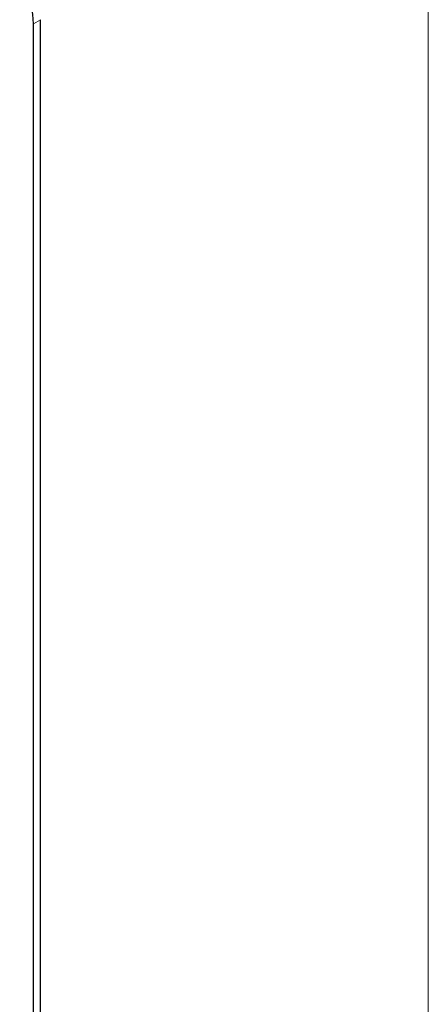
# Paper-space layout 'Blatt2' of a CAD drawing. Header units: millimetres. Extents: x 5 to 418, y 2 to 292.
# Tile 17 of 60: x 76 to 78, y 138 to 143. Entities that reach past the tile are written whole.
import ezdxf

# ---------------------------------------------------------------- set-up
doc = ezdxf.new("R2010")
doc.units = ezdxf.units.MM

psp = doc.layouts.new('Blatt2')

# ---------------------------------------------------------------- linework, layer by layer
at = {"color": 7, "linetype": 'Continuous', "lineweight": 18}
for p, q in [((78.0492, 128.2015), (78.0492, 162.3608)), ((76.0632, 143.053), (76.0986, 143.0734))]:
    psp.add_line(p, q, dxfattribs=at)
at = {"color": 7, "linetype": 'Continuous', "lineweight": 25}
for p, q in [((76.0986, 137.3576), (76.0986, 143.0734)), ((76.0632, 137.3372), (76.0632, 143.053))]:
    psp.add_line(p, q, dxfattribs=at)
psp.add_arc((75.2956, 143.0181), 0.7684, 2.6055, 57.3945, dxfattribs=at)

doc.saveas('drawing.dxf')
